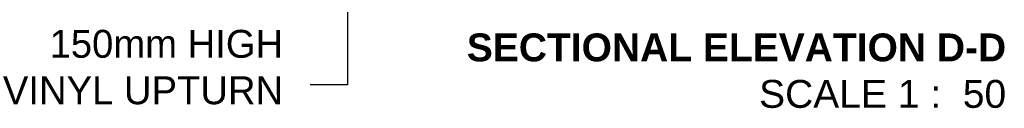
# Model space of a CAD drawing. Header units: millimetres. Extents: x -115474967 to 444143, y -74377 to 241828222.
# Tile 223 of 256: x -59983 to -57338, y 249319 to 249557. Entities that reach past the tile are written whole.
import ezdxf

# ---------------------------------------------------------------- set-up
doc = ezdxf.new("R2010")
doc.units = ezdxf.units.MM
doc.header["$MEASUREMENT"] = 0
doc.layers.add('DIMS-20', color=9, linetype='Continuous')
doc.layers.add('TEXT-20', color=2, linetype='Continuous')
doc.styles.add('DIMS', font='simplex.shx')
doc.styles.add('TEXT-20', font='arial.ttf', dxfattribs={"height": 40})
doc.dimstyles.new('DIM-20', dxfattribs={"dimscale": 4, "dimtxt": 10, "dimasz": 8, "dimexe": 10, "dimexo": 5, "dimgap": 4, "dimtad": 1, "dimdec": 0, "dimrnd": 5, "dimdsep": 46, "dimtxsty": 'DIMS', "dimblk": 'ARCHTICK', "dimcen": 25, "dimdle": 10, "dimclrd": 9, "dimclre": 9, "dimclrt": 4, "dimadec": 0, "dimazin": 0, "dimtfac": 1, "dimtdec": 0, "dimtmove": 2, "dimatfit": 2, "dimfxl": 1, "dimtolj": 1, "dimtzin": 0, "dimarcsym": 0})

# ---------------------------------------------------------------- blocks, each defined once
blk = doc.blocks.new('_ArchTick')
at = {"color": 0, "linetype": 'ByBlock', "const_width": 0.15}
blk.add_lwpolyline([(-0.5, -0.5), (0.5, 0.5)], dxfattribs=at)

msp = doc.modelspace()

# ---------------------------------------------------------------- linework, layer by layer
at = {"layer": 'DIMS-20'}
msp.add_line((-59102.56974, 249382.55233), (-59202.56974, 249382.55233), dxfattribs=at)

# ---------------------------------------------------------------- texts
at = {"layer": 'TEXT-20', "color": 7, "linetype": 'Continuous', "char_height": 75, "attachment_point": 3, "style": 'TEXT-20'}
for s, insert, width in [('150mm HIGH VINYL UPTURN', (-59275.09334, 249529.96615), 779.6527183), ('{\\fArial|b1|i0|c238|p34;\\C3;SECTIONAL ELEVATION \\fArial|b1|i0|c0|p34;D-D\\P}SCALE 1 :  50 ', (-57332.56974, 249520.36818), 5546.4752166)]:
    msp.add_mtext(s, dxfattribs=dict(at, insert=insert, width=width))

# ---------------------------------------------------------------- leaders
at = {"layer": 'DIMS-20'}
msp.add_leader([(-58046.8676, 249768.64734), (-59102.56974, 249768.64734), (-59102.56974, 249382.55233)], dimstyle='DIM-20', override={"dimtxt": 16, "dimasz": 25, "dimgap": 2}, dxfattribs=at)

doc.saveas('drawing.dxf')
